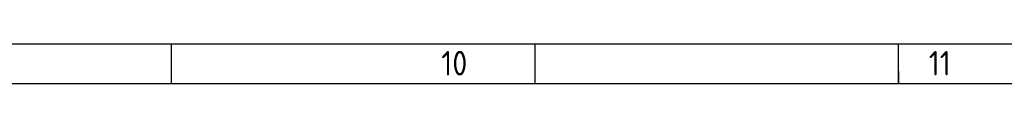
# Model space of a CAD drawing. Header units: millimetres. Extents: x 7 to 819, y 15 to 587.
# Tile 28 of 29: x 578.01 to 698.55, y 581.81 to 586.67. Entities that reach past the tile are written whole.
import ezdxf

# ---------------------------------------------------------------- set-up
doc = ezdxf.new("R2010")
doc.units = ezdxf.units.MM
doc.layers.add('Default', color=7, linetype='Continuous')

msp = doc.modelspace()

# ---------------------------------------------------------------- linework, layer by layer
at = {"layer": 'Default', "color": 7, "linetype": 'Continuous'}
for p, q in [((819.1001, 586.6698), (6.7081, 586.6698)), ((596.6001, 581.8093), (596.6001, 586.6698)), ((641.1001, 581.8093), (641.1001, 586.6698)), ((685.6001, 581.8093), (685.6001, 586.6698)), ((685.6001, 583.3022), (685.6001, 581.8093)), ((819.1001, 581.8093), (10.9778, 581.8093))]:
    msp.add_line(p, q, dxfattribs=at)

# ---------------------------------------------------------------- texts
at = {"layer": 'Default', "insert": (32.3605, 585.8351), "char_height": 3, "width": 763.840919, "attachment_point": 1}
msp.add_mtext('{\\fSolid Edge ISO|b1||i0||c0|p34;\\C7;\\H3.;\\W0.94;1                                          2                                      3                                      4                                   5                                       6                                     7                                   8                                     9                                      10                                 11                                      12                                    13                                  14                                     15                                   16                                     17                                  18}', dxfattribs=at)

doc.saveas('drawing.dxf')
